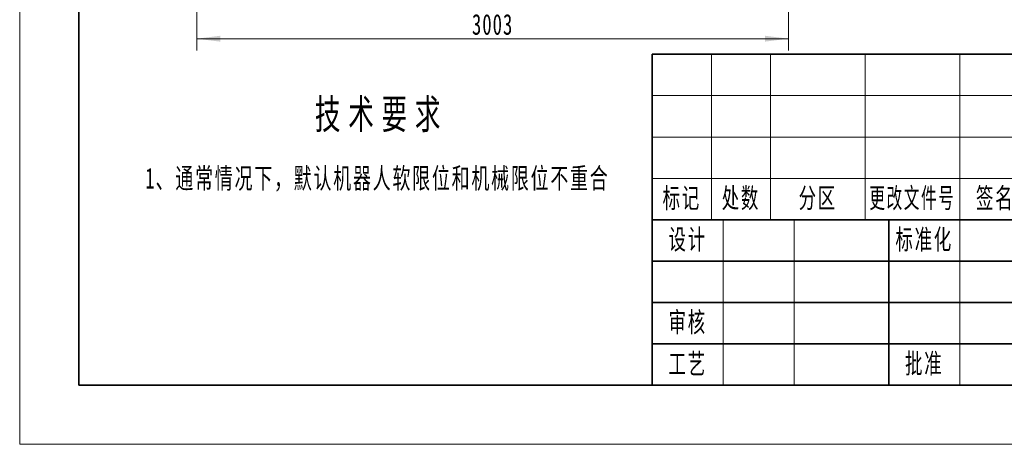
# Model space of a CAD drawing. Header units: millimetres. Extents: x -4455 to 4455, y -3150 to 3150.
# Tile 1 of 20: x -4455 to 541, y -3150 to -994. Entities that reach past the tile are written whole.
import ezdxf
from ezdxf.enums import TextEntityAlignment as Align

# ---------------------------------------------------------------- set-up
doc = ezdxf.new("R2010")
doc.units = ezdxf.units.MM
doc.layers.get('0').update_dxf_attribs({"lineweight": 35})
for name, color, linetype, lineweight in [('尺寸线层', 3, 'Continuous', 18), ('粗实线层', 7, 'Continuous', 35), ('细实线层', 7, 'Continuous', 18)]:
    doc.layers.add(name, color=color, linetype=linetype, lineweight=lineweight)
doc.styles.add('TitleStyle', font='txt', dxfattribs={"width": 0.667})
doc.styles.add('标准', font='txt', dxfattribs={"width": 0.667})
doc.dimstyles.new('标准', dxfattribs={"dimscale": 30, "dimtxt": 3.5, "dimasz": 4, "dimexe": 2, "dimexo": 0, "dimtad": 1, "dimdsep": 46, "dimtxsty": '标准', "dimblk": '_CAXARROW', "dimcen": 0, "dimdle": 6, "dimazin": 2, "dimtfac": 0.707107, "dimtdec": 3, "dimtmove": 2, "dimatfit": 3, "dimfxl": 1, "dimfrac": 2, "dimtolj": 1, "dimarcsym": 1})

# ---------------------------------------------------------------- blocks, each defined once
blk = doc.blocks.new('*X8')
at = {"layer": '尺寸线层', "linetype": 'Continuous', "transparency": 16777216}
for points in [[(-3556.8, -1091), (-3436.8, -1076), (-3436.8, -1106)], [(-553.5, -1091), (-673.5, -1076), (-673.5, -1106)]]:
    blk.add_hatch(color=0, dxfattribs=at).paths.add_polyline_path(points, flags=0)
at = {"layer": '尺寸线层', "color": 0, "linetype": 'Continuous', "transparency": 16777216}
for p, q in [((-3556.8, 826), (-3556.8, -1151)), ((-553.5, 24), (-553.5, -1151)), ((-3556.8, -1091), (-553.5, -1091))]:
    blk.add_line(p, q, dxfattribs=at)
at = {"layer": '尺寸线层', "color": 0, "transparency": 16777216, "insert": (-2055.2, -1019.2), "char_height": 105, "width": 415.728, "attachment_point": 5, "line_spacing_factor": 1.15057, "style": '标准'}
blk.add_mtext('\\T1.1;3003', dxfattribs=at)
blk = doc.blocks.new('_CAXARROW')
blk.add_hatch(color=0).paths.add_polyline_path([(0, 0), (-1, 0.125), (-1, -0.125)], flags=0)
blk = doc.blocks.new('*X26')
at = {"layer": '粗实线层'}
for p, q in [((-138.5, 95), (-138.5, -95)), ((-138.5, -95), (138.5, -95))]:
    blk.add_line(p, q, dxfattribs=at)
at = {"layer": '细实线层'}
for p, q in [((-148.5, 105), (-148.5, -105)), ((-148.5, -105), (148.5, -105))]:
    blk.add_line(p, q, dxfattribs=at)
blk = doc.blocks.new('*X27')
at = {"layer": '粗实线层'}
for p, q in [((0, 56), (-180, 56)), ((-180, 56), (-180, 0)), ((-50, 28), (-180, 28)), ((-140, 28), (-140, 0)), ((-100, 21), (-180, 21)), ((-100, 14), (-180, 14)), ((-100, 7), (-180, 7)), ((0, 0), (-180, 0))]:
    blk.add_line(p, q, dxfattribs=at)
at = {"layer": '细实线层'}
for p, q in [((-170, 56), (-170, 28)), ((-160, 56), (-160, 28)), ((-144, 56), (-144, 28)), ((-128, 56), (-128, 0)), ((-100, 49), (-180, 49)), ((-100, 42), (-180, 42)), ((-100, 35), (-180, 35)), ((-168, 28), (-168, 0)), ((-156, 28), (-156, 0))]:
    blk.add_line(p, q, dxfattribs=at)
at = {"layer": '尺寸线层', "attachment_point": 5, "line_spacing_factor": 1.15057, "style": '标准'}
for s, insert, char_height, width in [('\\T1.1;标记', (-175, 31.5), 3.403, 18), ('\\T1.1;处数', (-165, 31.5), 3.403, 18), ('\\T1.1;分区', (-152, 31.5), 3.403, 30), ('\\T1.1;{\\W0.597914;更改文件号}', (-136, 31.5), 3.4028, 30), ('\\T1.1;签名', (-122, 31.5), 3.403, 22), ('\\T1.1;设计', (-174, 24.5), 3.403, 22), ('\\T1.1;标准化', (-134, 24.5), 3.403, 22), ('\\T1.1;审核', (-174, 10.5), 3.403, 22), ('\\T1.1;工艺', (-174, 3.5), 3.403, 22), ('\\T1.1;批准', (-134, 3.5), 3.403, 22)]:
    blk.add_mtext(s, dxfattribs=dict(at, insert=insert, char_height=char_height, width=width))
at = {"layer": '尺寸线层', "style": '标准'}
for tag, height, width, p in [('标记C', 3.63, 0.664996, (-175, 52.5)), ('处数C', 3.63, 0.664996, (-165, 52.5)), ('分区C', 3.63, 0.667, (-152, 52.5)), ('更改文件号C', 3.63, 0.498314, (-136, 52.5)), ('更改签名C', 3.63, 0.447537, (-122, 52.5)), ('更改日期C', 3.63, 0.610278, (-108, 52.5)), ('单位名称', 5.19, 0.667, (-25, 47.5)), ('标记B', 3.63, 0.664996, (-175, 45.5)), ('处数B', 3.63, 0.664996, (-165, 45.5)), ('分区B', 3.63, 0.667, (-152, 45.5)), ('更改文件号B', 3.63, 0.498314, (-136, 45.5)), ('更改签名B', 3.63, 0.447537, (-122, 45.5)), ('更改日期B', 3.63, 0.610278, (-108, 45.5)), ('图纸名称', 5.19, 0.667, (-75, 42)), ('标记A', 3.63, 0.664996, (-175, 38.5)), ('处数A', 3.63, 0.664996, (-165, 38.5)), ('分区A', 3.63, 0.667, (-152, 38.5)), ('更改文件号A', 3.63, 0.498314, (-136, 38.5)), ('更改签名A', 3.63, 0.447537, (-122, 38.5)), ('更改日期A', 3.63, 0.610278, (-108, 38.5)), ('材料名称', 5.19, 0.667, (-24.93, 30)), ('设计', 3.63, 0.667, (-162, 24.5)), ('设计日期', 3.63, 0.667, (-148, 24.5)), ('标准化', 3.63, 0.667, (-122, 24.5)), ('标准化日期', 3.63, 0.554163, (-108, 24.5)), ('图纸编号', 5.19, 0.667, (-25, 15)), ('阶段标记S', 3.63, 0.223769, (-96.75, 13.5)), ('阶段标记A', 3.63, 0.223769, (-90.25, 13.5)), ('阶段标记B', 3.63, 0.223769, (-83.75, 13.5)), ('阶段标记C', 3.63, 0.223769, (-77.25, 13.5)), ('重量', 3.63, 0.667, (-68, 13.5)), ('图纸比例', 3.63, 0.510551, (-56, 13.5)), ('审核', 3.63, 0.667, (-162, 10.5)), ('审核日期', 3.63, 0.667, (-148, 10.5)), ('页数', 3.63, 0.667, (-88, 4.5)), ('工艺', 3.63, 0.667, (-162, 3.5)), ('工艺日期', 3.63, 0.667, (-148, 3.5)), ('批准', 3.63, 0.667, (-122, 3.5)), ('批准日期', 3.63, 0.667, (-108, 3.5)), ('页码', 3.63, 0.667, (-62, 4.5))]:
    blk.add_attdef(tag, text='', height=height, dxfattribs=dict(at, width=width)).set_placement(p, align=Align.MIDDLE_CENTER)
blk = doc.blocks.new('*X28')
at = {"layer": '尺寸线层', "color": 0, "linetype": 'Continuous', "lineweight": -2, "line_spacing_factor": 1.15057}
for s, insert, char_height, width, attachment_point, style in [('\\T1.3;技术要求', (1198.71906, 0), 150, 4992.0651376, 2, 'TitleStyle'), ('\\T1.1;1、通常情况下，默认机器人软限位和机械限位不重合', (0, -347.85), 105, 2496.0325688, 1, '标准')]:
    blk.add_mtext(s, dxfattribs=dict(at, insert=insert, char_height=char_height, width=width, attachment_point=attachment_point, style=style))

msp = doc.modelspace()

# ---------------------------------------------------------------- block references
at = {"layer": '尺寸线层'}
msp.add_blockref('*X28', (-3817.678, -1398.956), dxfattribs=at)
at = {"layer": '粗实线层', "xscale": 30, "yscale": 30, "zscale": 30}
for name, p in [('*X26', (0, 0)), ('*X27', (4155, -2850))]:
    msp.add_blockref(name, p, dxfattribs=at)

# ---------------------------------------------------------------- dimensions: what is measured, and where the dimension line sits
at = {"layer": '尺寸线层'}
dim = msp.add_linear_dim(base=(-553.484, -1091.028), p1=(-3556.838, 826.021), p2=(-553.484, 24.003), text='3003', dimstyle='标准', override={"dimsah": 1, "dimtfac": 1, "dimtfill": 1}, dxfattribs=at)
dim.commit()
dim.dimension.update_dxf_attribs({"geometry": '*X8', "text_midpoint": (-2055.161, -1091.028), "dimtype": 160})

doc.saveas('drawing.dxf')
